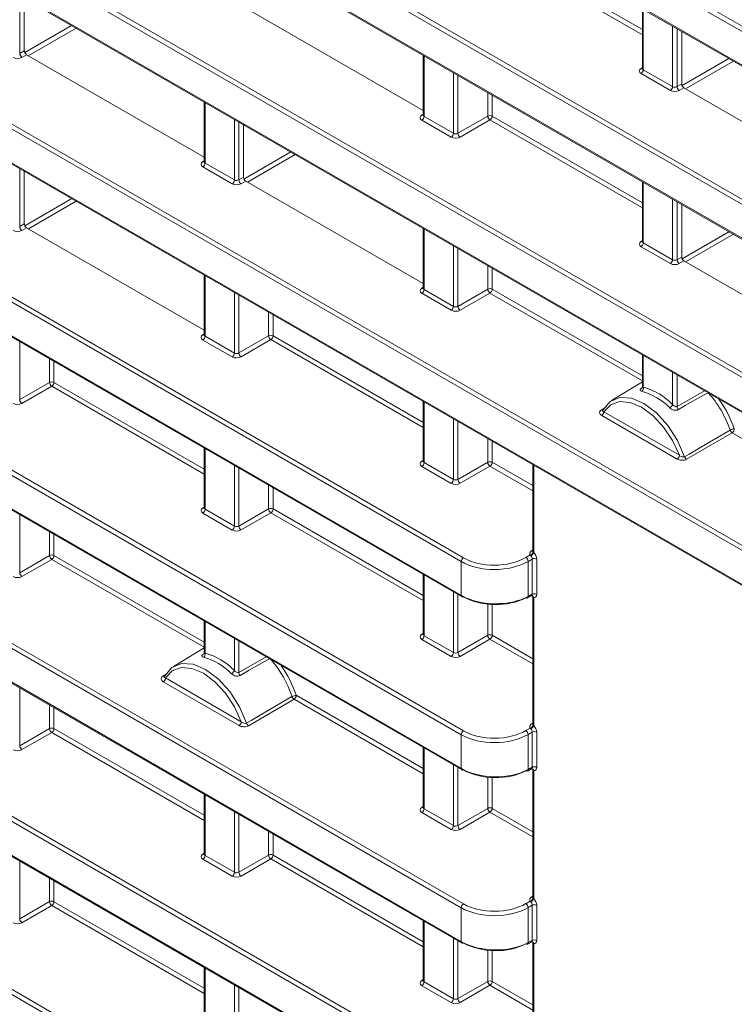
# Model space of a CAD drawing. Header units: millimetres. Extents: x 0 to 1118, y 0 to 864.
# Tile 112 of 139: x 781 to 792, y 324 to 340. Entities that reach past the tile are written whole.
import ezdxf

# ---------------------------------------------------------------- set-up
doc = ezdxf.new("R2010")
doc.units = ezdxf.units.MM

msp = doc.modelspace()

# ---------------------------------------------------------------- linework, layer by layer
at = {"color": 9, "linetype": 'Continuous', "lineweight": 0}
for p, q in [((756.096, 360.31), (854.826, 303.314)), ((854.792, 303.254), (756.061, 360.249)), ((756.061, 359.717), (854.792, 302.721)), ((854.792, 300.53), (756.061, 357.525)), ((756.096, 357.586), (854.826, 300.59)), ((756.061, 356.993), (854.792, 299.997)), ((854.792, 297.805), (756.061, 354.801)), ((756.096, 354.862), (854.826, 297.866)), ((756.061, 354.269), (854.792, 297.273)), ((837.908, 304.828), (756.061, 352.077)), ((756.096, 352.138), (837.942, 304.889)), ((756.061, 351.545), (837.908, 304.296)), ((787.793, 331.035), (756.061, 349.353)), ((756.096, 349.414), (787.828, 331.096)), ((756.061, 348.821), (787.793, 330.502)), ((756.096, 346.69), (787.828, 328.371)), ((787.793, 328.311), (756.061, 346.629)), ((756.061, 346.097), (787.793, 327.778)), ((787.793, 325.586), (756.061, 343.905)), ((756.096, 343.966), (787.828, 325.647)), ((756.061, 343.373), (787.793, 325.054)), ((788.279, 340.772), (790.642, 339.408)), ((790.642, 339.327), (788.244, 340.711)), ((780.846, 339.944), (780.846, 339.033)), ((790.656, 339.729), (790.656, 338.777)), ((780.925, 339.047), (781.663, 339.473)), ((781.733, 339.432), (780.981, 338.998)), ((791.117, 338.511), (791.117, 339.463)), ((791.187, 339.423), (791.187, 338.512)), ((780.846, 339.033), (780.918, 339.075)), ((760.143, 338.905), (787.828, 322.923)), ((780.954, 339.014), (780.881, 338.972)), ((787.209, 338.995), (787.209, 338.042)), ((791.266, 338.527), (792.002, 338.952)), ((792.073, 338.911), (791.321, 338.477)), ((787.793, 322.862), (760.108, 338.845)), ((790.62, 338.798), (790.642, 338.811)), ((790.656, 338.777), (791.117, 338.511)), ((787.67, 337.776), (787.67, 338.729)), ((787.74, 338.689), (787.74, 337.777)), ((791.082, 338.45), (790.621, 338.716)), ((791.187, 338.512), (791.26, 338.553)), ((791.295, 338.492), (791.222, 338.45)), ((760.108, 338.312), (787.793, 322.33)), ((788.209, 338.048), (788.209, 338.418)), ((788.279, 338.377), (788.279, 338.048)), ((783.762, 338.261), (783.762, 337.308)), ((784.223, 337.042), (784.223, 337.995)), ((787.173, 338.064), (787.194, 338.077)), ((787.635, 337.716), (787.174, 337.982)), ((787.209, 338.042), (787.67, 337.776)), ((787.74, 337.777), (788.209, 338.048)), ((788.244, 337.987), (787.775, 337.716)), ((790.642, 336.603), (788.244, 337.987)), ((788.279, 338.048), (790.642, 336.684)), ((784.293, 337.955), (784.293, 337.043)), ((784.372, 337.057), (785.11, 337.483)), ((785.18, 337.442), (784.429, 337.008)), ((780.846, 337.22), (780.846, 336.309)), ((783.726, 337.33), (783.747, 337.343)), ((784.188, 336.981), (783.727, 337.248)), ((783.762, 337.308), (784.223, 337.042)), ((784.293, 337.043), (784.365, 337.085)), ((784.401, 337.024), (784.328, 336.982)), ((790.656, 337.005), (790.656, 336.052)), ((780.926, 336.322), (781.664, 336.748)), ((791.117, 335.786), (791.117, 336.739)), ((781.734, 336.707), (780.982, 336.273)), ((791.187, 336.699), (791.187, 335.787)), ((780.846, 336.309), (780.918, 336.351)), ((780.954, 336.29), (780.881, 336.248)), ((787.209, 336.271), (787.209, 335.318)), ((791.266, 335.802), (792.003, 336.228)), ((792.074, 336.187), (791.322, 335.753)), ((787.793, 320.138), (760.387, 335.96)), ((760.421, 336.021), (787.828, 320.199)), ((787.67, 335.052), (787.67, 336.005)), ((787.74, 335.965), (787.74, 335.053)), ((790.62, 336.074), (790.642, 336.087)), ((791.082, 335.726), (790.621, 335.992)), ((790.656, 336.052), (791.117, 335.786)), ((791.187, 335.787), (791.26, 335.829)), ((788.209, 335.324), (788.209, 335.694)), ((788.279, 335.653), (788.279, 335.324)), ((791.295, 335.768), (791.222, 335.726)), ((783.762, 335.537), (783.762, 334.584)), ((787.173, 335.34), (787.194, 335.353)), ((784.223, 334.318), (784.223, 335.271)), ((784.293, 335.23), (784.293, 334.319)), ((787.635, 334.992), (787.174, 335.258)), ((787.209, 335.318), (787.67, 335.052)), ((787.74, 335.053), (788.209, 335.324)), ((788.244, 335.263), (787.775, 334.992)), ((790.642, 333.879), (788.244, 335.263)), ((788.279, 335.324), (790.642, 333.96)), ((784.762, 334.59), (784.762, 334.96)), ((784.832, 334.919), (784.832, 334.59)), ((783.726, 334.606), (783.747, 334.619)), ((783.762, 334.584), (784.223, 334.318)), ((784.293, 334.319), (784.762, 334.59)), ((784.832, 334.59), (787.194, 333.226)), ((780.846, 334.496), (780.846, 333.585)), ((784.188, 334.257), (783.727, 334.523)), ((784.797, 334.529), (784.328, 334.258)), ((787.194, 333.145), (784.797, 334.529)), ((790.656, 334.281), (790.656, 333.781)), ((781.315, 333.856), (781.315, 334.226)), ((781.385, 334.185), (781.385, 333.856)), ((791.117, 333.508), (791.117, 334.015)), ((791.187, 333.975), (791.187, 333.477)), ((780.846, 333.585), (781.315, 333.856)), ((781.35, 333.795), (780.881, 333.524)), ((783.747, 332.411), (781.35, 333.795)), ((781.385, 333.856), (783.747, 332.492)), ((790.634, 333.768), (790.64, 333.771)), ((791.187, 333.477), (791.621, 333.724)), ((787.209, 333.547), (787.209, 332.594)), ((789.993, 333.421), (790.066, 333.466)), ((791.189, 332.649), (790.002, 333.334)), ((790.037, 333.395), (791.223, 332.71)), ((787.67, 332.328), (787.67, 333.281)), ((787.74, 333.24), (787.74, 332.329)), ((792.053, 333.064), (791.337, 332.646)), ((794.089, 331.889), (792.053, 333.064)), ((788.209, 332.6), (788.209, 332.97)), ((788.279, 332.929), (788.279, 332.6)), ((783.762, 332.813), (783.762, 331.86)), ((787.173, 332.616), (787.194, 332.629)), ((787.209, 332.594), (787.67, 332.328)), ((787.74, 332.329), (788.209, 332.6)), ((788.279, 332.6), (788.918, 332.231)), ((788.933, 332.552), (788.933, 331.179)), ((784.223, 331.594), (784.223, 332.547)), ((784.293, 332.506), (784.293, 331.595)), ((787.635, 332.267), (787.174, 332.533)), ((788.244, 332.539), (787.775, 332.268)), ((788.918, 332.15), (788.244, 332.539)), ((784.762, 331.866), (784.762, 332.236)), ((784.832, 332.195), (784.832, 331.866)), ((783.726, 331.882), (783.747, 331.895)), ((784.188, 331.533), (783.727, 331.799)), ((783.762, 331.86), (784.223, 331.594)), ((784.293, 331.595), (784.762, 331.866)), ((784.797, 331.805), (784.328, 331.534)), ((787.194, 330.421), (784.797, 331.805)), ((784.832, 331.866), (787.194, 330.502)), ((780.846, 331.772), (780.846, 330.861)), ((781.315, 331.132), (781.315, 331.502)), ((781.385, 331.461), (781.385, 331.132)), ((788.897, 331.205), (788.918, 331.219)), ((780.846, 330.861), (781.315, 331.132)), ((781.35, 331.071), (780.881, 330.8)), ((783.747, 329.687), (781.35, 331.071)), ((781.385, 331.132), (783.747, 329.768)), ((787.793, 330.502), (787.793, 331.035)), ((788.809, 331.1), (788.878, 331.14)), ((788.909, 331.076), (788.845, 331.039)), ((788.845, 331.039), (788.845, 330.487)), ((788.909, 330.522), (788.909, 331.076)), ((788.979, 331.076), (788.979, 330.521)), ((787.209, 330.823), (787.209, 329.87)), ((787.67, 329.604), (787.67, 330.557)), ((787.74, 330.516), (787.74, 329.605)), ((788.845, 330.487), (788.909, 330.522)), ((788.933, 330.472), (788.933, 328.455)), ((788.209, 329.876), (788.209, 330.367)), ((788.279, 330.362), (788.279, 329.876)), ((783.762, 330.089), (783.762, 329.595)), ((784.223, 329.323), (784.223, 329.823)), ((784.293, 329.782), (784.293, 329.291)), ((787.173, 329.892), (787.194, 329.905)), ((787.635, 329.543), (787.174, 329.809)), ((787.209, 329.87), (787.67, 329.604)), ((787.74, 329.605), (788.209, 329.876)), ((788.244, 329.815), (787.775, 329.544)), ((788.918, 329.426), (788.244, 329.815)), ((788.279, 329.876), (788.918, 329.507)), ((783.74, 329.582), (783.745, 329.586)), ((784.293, 329.291), (784.721, 329.535)), ((783.096, 329.23), (783.166, 329.273)), ((784.298, 328.455), (783.105, 329.144)), ((783.14, 329.205), (784.332, 328.516)), ((780.846, 329.048), (780.846, 328.137)), ((785.161, 328.87), (784.445, 328.452)), ((787.194, 327.697), (785.161, 328.87)), ((785.196, 328.931), (787.194, 327.778)), ((781.315, 328.408), (781.315, 328.778)), ((781.385, 328.737), (781.385, 328.407)), ((780.846, 328.137), (781.315, 328.408)), ((781.385, 328.407), (783.747, 327.044)), ((788.809, 328.376), (788.878, 328.416)), ((788.897, 328.481), (788.918, 328.495)), ((781.35, 328.347), (780.881, 328.076)), ((783.747, 326.963), (781.35, 328.347)), ((787.793, 327.778), (787.793, 328.311)), ((788.909, 328.352), (788.845, 328.315)), ((788.845, 328.315), (788.845, 327.763)), ((788.909, 327.798), (788.909, 328.352)), ((788.979, 328.352), (788.979, 327.797)), ((787.209, 328.099), (787.209, 327.146)), ((787.67, 326.88), (787.67, 327.833)), ((787.74, 327.792), (787.74, 326.881)), ((788.845, 327.763), (788.909, 327.798)), ((788.933, 327.747), (788.933, 325.731)), ((788.209, 327.152), (788.209, 327.643)), ((788.279, 327.638), (788.279, 327.152)), ((783.762, 327.365), (783.762, 326.412)), ((787.173, 327.168), (787.194, 327.181)), ((787.209, 327.146), (787.67, 326.88)), ((787.74, 326.881), (788.209, 327.152)), ((788.279, 327.152), (788.918, 326.783)), ((784.223, 326.146), (784.223, 327.099)), ((784.293, 327.058), (784.293, 326.147)), ((787.635, 326.819), (787.174, 327.085)), ((788.244, 327.091), (787.775, 326.82)), ((788.918, 326.702), (788.244, 327.091)), ((784.762, 326.418), (784.762, 326.788)), ((784.832, 326.747), (784.832, 326.417)), ((783.726, 326.434), (783.747, 326.447)), ((783.762, 326.412), (784.223, 326.146)), ((784.293, 326.147), (784.762, 326.418)), ((784.797, 326.357), (784.328, 326.086)), ((787.194, 324.973), (784.797, 326.357)), ((784.832, 326.417), (787.194, 325.054)), ((780.846, 326.324), (780.846, 325.413)), ((784.188, 326.085), (783.727, 326.351)), ((781.315, 325.684), (781.315, 326.053)), ((781.385, 326.013), (781.385, 325.683)), ((788.897, 325.757), (788.918, 325.771)), ((780.846, 325.413), (781.315, 325.684)), ((781.35, 325.623), (780.881, 325.352)), ((783.747, 324.239), (781.35, 325.623)), ((781.385, 325.683), (783.747, 324.32)), ((787.793, 325.054), (787.793, 325.586)), ((788.809, 325.652), (788.878, 325.692)), ((788.909, 325.628), (788.845, 325.591)), ((788.845, 325.591), (788.845, 325.039)), ((788.909, 325.074), (788.909, 325.628)), ((788.979, 325.628), (788.979, 325.073)), ((787.209, 325.375), (787.209, 324.422)), ((787.67, 324.156), (787.67, 325.109)), ((787.74, 325.068), (787.74, 324.157)), ((788.845, 325.039), (788.909, 325.074)), ((788.933, 325.023), (788.933, 323.007)), ((788.209, 324.428), (788.209, 324.919)), ((788.279, 324.914), (788.279, 324.427)), ((783.762, 324.641), (783.762, 323.688)), ((784.223, 323.422), (784.223, 324.375)), ((787.173, 324.444), (787.194, 324.457)), ((787.635, 324.095), (787.174, 324.361)), ((787.209, 324.422), (787.67, 324.156)), ((787.74, 324.157), (788.209, 324.428)), ((788.244, 324.367), (787.775, 324.096)), ((788.918, 323.978), (788.244, 324.367)), ((788.279, 324.427), (788.918, 324.059)), ((784.293, 324.334), (784.293, 323.423))]:
    msp.add_line(p, q, dxfattribs=at)
at = {"color": 7, "linetype": 'Continuous', "lineweight": 15}
for p, q in [((756.072, 359.694), (854.802, 302.699)), ((756.072, 356.97), (854.802, 299.974)), ((756.072, 354.246), (854.802, 297.25)), ((756.072, 351.522), (837.918, 304.273)), ((756.072, 348.798), (787.804, 330.48)), ((756.072, 346.074), (787.804, 327.756)), ((756.072, 343.35), (787.804, 325.031)), ((780.918, 339.075), (780.918, 339.903)), ((784.401, 339.748), (787.194, 338.135)), ((790.642, 339.738), (790.642, 338.797)), ((791.26, 338.553), (791.26, 339.381)), ((780.954, 339.014), (783.747, 337.401)), ((787.194, 339.004), (787.194, 338.063)), ((790.641, 338.798), (790.64, 338.791)), ((791.295, 338.492), (794.089, 336.879)), ((760.119, 338.289), (787.804, 322.307)), ((783.747, 338.269), (783.747, 337.329)), ((787.194, 338.064), (787.193, 338.057)), ((784.365, 337.085), (784.365, 337.913)), ((783.747, 337.329), (783.746, 337.323)), ((780.918, 336.351), (780.918, 337.179)), ((784.401, 337.024), (787.194, 335.411)), ((790.642, 337.014), (790.642, 336.073)), ((791.26, 335.829), (791.26, 336.657)), ((780.954, 336.29), (783.747, 334.677)), ((787.194, 336.279), (787.194, 335.339)), ((790.641, 336.074), (790.64, 336.067)), ((791.295, 335.768), (794.089, 334.155)), ((783.747, 335.545), (783.747, 334.605)), ((787.194, 335.339), (787.193, 335.333)), ((783.747, 334.605), (783.746, 334.599)), ((790.642, 334.289), (790.642, 333.782)), ((790.642, 333.863), (790.158, 333.57)), ((787.194, 333.555), (787.194, 332.615)), ((790.015, 333.417), (790.015, 333.416)), ((783.747, 332.821), (783.747, 331.881)), ((787.194, 332.615), (787.193, 332.609)), ((788.918, 332.56), (788.918, 331.205)), ((783.747, 331.881), (783.746, 331.875)), ((787.194, 330.831), (787.194, 329.891)), ((788.834, 330.464), (788.898, 330.499)), ((788.898, 330.498), (788.904, 330.5)), ((788.916, 330.494), (788.916, 330.494)), ((788.918, 330.486), (788.918, 328.481)), ((783.747, 330.097), (783.747, 329.596)), ((787.194, 329.891), (787.193, 329.885)), ((783.747, 329.678), (783.264, 329.385)), ((783.118, 329.227), (783.118, 329.225)), ((787.194, 328.107), (787.194, 327.167)), ((788.834, 327.74), (788.898, 327.775)), ((788.898, 327.774), (788.904, 327.776)), ((788.916, 327.77), (788.916, 327.77)), ((788.918, 327.762), (788.918, 325.757)), ((783.747, 327.373), (783.747, 326.433)), ((787.194, 327.167), (787.193, 327.161)), ((783.747, 326.433), (783.746, 326.427)), ((787.194, 325.383), (787.194, 324.443)), ((788.834, 325.016), (788.898, 325.051)), ((788.898, 325.05), (788.904, 325.052)), ((788.916, 325.046), (788.916, 325.046)), ((788.918, 325.038), (788.918, 323.033)), ((783.747, 324.649), (783.747, 323.709)), ((787.194, 324.443), (787.193, 324.437))]:
    msp.add_line(p, q, dxfattribs=at)
at = {"color": 9, "linetype": 'Continuous', "lineweight": 0, "flags": 128}
for points in [[(791.674, 333.694), (791.605, 333.654), (791.317, 333.49), (791.208, 333.428)], [(791.223, 332.71), (791.117, 332.941), (790.976, 333.153), (790.81, 333.332), (790.63, 333.464), (790.451, 333.539), (790.284, 333.553), (790.143, 333.503), (790.037, 333.395)], [(791.305, 332.687), (791.376, 332.729), (791.662, 332.896), (792.021, 333.106)], [(784.773, 329.505), (784.746, 329.489), (784.458, 329.325), (784.314, 329.242)], [(784.332, 328.516), (784.227, 328.749), (784.085, 328.964), (783.917, 329.145), (783.736, 329.278), (783.555, 329.354), (783.387, 329.367), (783.245, 329.316), (783.14, 329.205)], [(784.413, 328.494), (784.485, 328.536), (784.771, 328.703), (785.129, 328.912)]]:
    msp.add_lwpolyline(points, dxfattribs=at)
at = {"color": 7, "linetype": 'Continuous', "lineweight": 15, "flags": 128}
for points in [[(790.025, 333.426), (790.135, 333.555), (790.286, 333.616), (790.468, 333.606), (790.665, 333.524), (790.862, 333.378), (791.044, 333.179), (791.195, 332.943), (791.305, 332.687)], [(783.128, 329.236), (783.237, 329.367), (783.389, 329.43), (783.572, 329.421), (783.771, 329.339), (783.969, 329.192), (784.152, 328.99), (784.304, 328.751), (784.413, 328.494)]]:
    msp.add_lwpolyline(points, dxfattribs=at)
at = {"color": 9, "linetype": 'Continuous', "lineweight": 0}
for centre, radius, start, end in [((780.925, 339.038), 0.0793, 183.5222, 236.4778), ((790.636, 338.821), 0.0279, 236.5133, 281.7062), ((790.579, 338.78), 0.077, 303.2297, 357.3477), ((791.04, 338.514), 0.077, 303.2297, 357.3477), ((791.266, 338.516), 0.0793, 183.5222, 236.4778), ((787.188, 338.087), 0.0279, 236.5278, 281.5634), ((787.132, 338.046), 0.077, 303.2297, 357.3477), ((788.244, 337.979), 0.077, 62.6565, 116.7662), ((788.288, 338.053), 0.0793, 183.5222, 236.4778), ((788.202, 338.051), 0.077, 303.2297, 357.3477), ((787.593, 337.78), 0.077, 303.2297, 357.3477), ((787.819, 337.782), 0.0793, 183.5222, 236.4778), ((783.741, 337.353), 0.0279, 236.5278, 281.5634), ((783.685, 337.312), 0.077, 303.2297, 357.3477), ((784.146, 337.046), 0.077, 303.2297, 357.3477), ((784.372, 337.048), 0.0793, 183.5222, 236.4778), ((780.925, 336.314), 0.0793, 183.5222, 236.4778), ((790.636, 336.097), 0.0279, 236.5278, 281.5634), ((790.579, 336.056), 0.077, 303.2297, 357.3477), ((791.04, 335.79), 0.077, 303.2297, 357.3477), ((791.266, 335.792), 0.0793, 183.5222, 236.4778), ((787.188, 335.363), 0.0279, 236.5278, 281.5634), ((787.132, 335.322), 0.077, 303.2297, 357.3477), ((788.244, 335.255), 0.077, 62.6565, 116.7662), ((788.288, 335.329), 0.0793, 183.5222, 236.4778), ((788.202, 335.327), 0.077, 303.2297, 357.3477), ((787.593, 335.056), 0.077, 303.2297, 357.3477), ((787.819, 335.058), 0.0793, 183.5222, 236.4778), ((783.741, 334.629), 0.0279, 236.5278, 281.5634), ((783.685, 334.588), 0.077, 303.2297, 357.3477), ((784.796, 334.521), 0.077, 62.6565, 116.7662), ((784.841, 334.595), 0.0793, 183.5222, 236.4778), ((784.755, 334.593), 0.077, 303.2297, 357.3477), ((784.146, 334.322), 0.077, 303.2297, 357.3477), ((784.372, 334.324), 0.0793, 183.5222, 236.4778), ((781.349, 333.787), 0.077, 62.6565, 116.7662), ((781.394, 333.861), 0.0793, 183.5222, 236.4778), ((781.308, 333.859), 0.077, 303.2297, 357.3477), ((790.596, 333.766), 0.0622, 305.6383, 13.5111), ((780.925, 333.59), 0.0793, 183.5222, 236.4778), ((791.011, 333.555), 0.116, 301.0327, 336.0758), ((790.009, 333.444), 0.0278, 236.3044, 281.776), ((789.96, 333.399), 0.077, 303.2297, 357.3477), ((791.267, 333.482), 0.0799, 183.3691, 222.339), ((792.096, 332.973), 0.153, 93.2455, 119.4768), ((792.097, 333.131), 0.0796, 198.4458, 236.6848), ((792.011, 333.129), 0.077, 303.2297, 357.3477), ((791.147, 332.714), 0.077, 303.2297, 357.3477), ((787.188, 332.639), 0.0279, 236.5278, 281.5634), ((787.132, 332.598), 0.077, 303.2297, 357.3477), ((788.244, 332.531), 0.077, 62.6565, 116.7662), ((788.288, 332.605), 0.0793, 183.5222, 236.4778), ((788.202, 332.603), 0.077, 303.2297, 357.3477), ((791.381, 332.712), 0.0797, 198.1132, 236.662), ((787.593, 332.332), 0.077, 303.2297, 357.3477), ((787.819, 332.334), 0.0793, 183.5222, 236.4778), ((783.741, 331.905), 0.0279, 236.5133, 281.7062), ((783.685, 331.864), 0.077, 303.2297, 357.3477), ((784.796, 331.797), 0.077, 62.6565, 116.7662), ((784.841, 331.871), 0.0793, 183.5222, 236.4778), ((784.755, 331.869), 0.077, 303.2297, 357.3477), ((784.146, 331.598), 0.077, 303.2297, 357.3477), ((784.372, 331.6), 0.0793, 183.5222, 236.4778), ((788.863, 331.198), 0.0601, 284.5121, 354.6073), ((788.823, 331.232), 0.122, 300.9991, 334.046), ((788.912, 331.229), 0.0279, 236.513, 281.7089), ((781.349, 331.063), 0.077, 62.6565, 116.7662), ((781.394, 331.137), 0.0793, 183.5222, 236.4778), ((781.308, 331.135), 0.077, 303.2297, 357.3477), ((787.87, 331.031), 0.077, 123.2297, 177.3477), ((788.766, 331.034), 0.0793, 3.5222, 56.4778), ((788.943, 331.007), 0.077, 62.6565, 116.7662), ((780.925, 330.866), 0.0793, 183.5222, 236.4778), ((787.818, 330.5), 0.0247, 173.763, 234.9248), ((788.82, 330.485), 0.0251, 303.6566, 5.5302), ((788.897, 330.465), 0.0364, 10.2653, 77.9422), ((788.943, 330.453), 0.077, 62.6565, 116.7662), ((788.892, 330.475), 0.0304, 358.9942, 37.9661), ((787.188, 329.915), 0.0279, 236.5278, 281.5634), ((787.132, 329.874), 0.077, 303.2297, 357.3477), ((788.244, 329.807), 0.077, 62.6565, 116.7662), ((788.288, 329.881), 0.0793, 183.5222, 236.4778), ((788.202, 329.879), 0.077, 303.2297, 357.3477), ((783.701, 329.581), 0.0622, 305.6383, 13.5111), ((787.593, 329.608), 0.077, 303.2297, 357.3477), ((787.819, 329.61), 0.0793, 183.5222, 236.4778), ((784.117, 329.37), 0.116, 301.0327, 336.0758), ((783.112, 329.254), 0.0278, 236.2908, 281.6717), ((783.063, 329.208), 0.077, 303.2297, 357.3477), ((784.373, 329.296), 0.0799, 183.3691, 222.339), ((785.203, 328.782), 0.149, 92.5865, 119.4483), ((785.205, 328.937), 0.0797, 198.1688, 236.6657), ((785.119, 328.935), 0.077, 303.2297, 357.3477), ((781.349, 328.339), 0.077, 62.6565, 116.7662), ((781.394, 328.413), 0.0793, 183.5222, 236.4778), ((781.308, 328.411), 0.077, 303.2297, 357.3477), ((784.255, 328.52), 0.077, 303.2297, 357.3477), ((784.489, 328.518), 0.0798, 197.8329, 236.6433), ((787.87, 328.307), 0.077, 123.2297, 177.3477), ((788.766, 328.31), 0.0793, 3.5222, 56.4778), ((788.863, 328.474), 0.0601, 284.5121, 354.6073), ((788.823, 328.508), 0.122, 300.9991, 334.046), ((788.912, 328.505), 0.0279, 236.513, 281.7089), ((788.943, 328.283), 0.077, 62.6565, 116.7662), ((780.925, 328.142), 0.0793, 183.5222, 236.4778), ((787.818, 327.776), 0.0247, 173.763, 234.9248), ((788.82, 327.761), 0.0251, 303.6566, 5.5302), ((788.897, 327.741), 0.0364, 10.2653, 77.9422), ((788.943, 327.729), 0.077, 62.6565, 116.7662), ((788.892, 327.751), 0.0304, 358.9942, 37.9661), ((787.188, 327.191), 0.0279, 236.5278, 281.5634), ((787.132, 327.15), 0.077, 303.2297, 357.3477), ((788.244, 327.083), 0.077, 62.6565, 116.7662), ((788.288, 327.157), 0.0793, 183.5222, 236.4778), ((788.202, 327.155), 0.077, 303.2297, 357.3477), ((787.593, 326.884), 0.077, 303.2297, 357.3477), ((787.819, 326.886), 0.0793, 183.5222, 236.4778), ((783.741, 326.457), 0.0279, 236.5133, 281.7062), ((783.685, 326.416), 0.077, 303.2297, 357.3477), ((784.796, 326.349), 0.077, 62.6565, 116.7662), ((784.841, 326.423), 0.0793, 183.5222, 236.4778), ((784.755, 326.421), 0.077, 303.2297, 357.3477), ((784.146, 326.15), 0.077, 303.2297, 357.3477), ((784.372, 326.152), 0.0793, 183.5222, 236.4778), ((788.863, 325.75), 0.0601, 284.5121, 354.6073), ((788.912, 325.781), 0.0279, 236.513, 281.7089), ((781.349, 325.615), 0.077, 62.6565, 116.7662), ((781.394, 325.689), 0.0793, 183.5222, 236.4778), ((781.308, 325.687), 0.077, 303.2297, 357.3477), ((787.87, 325.583), 0.077, 123.2297, 177.3477), ((788.766, 325.586), 0.0793, 3.5222, 56.4778), ((788.823, 325.784), 0.122, 300.9991, 334.046), ((788.943, 325.559), 0.077, 62.6565, 116.7662), ((780.925, 325.418), 0.0793, 183.5222, 236.4778), ((787.818, 325.052), 0.0247, 173.763, 234.9248), ((788.82, 325.037), 0.0251, 303.6566, 5.5302), ((788.897, 325.017), 0.0364, 10.2653, 77.9422), ((788.943, 325.005), 0.077, 62.6565, 116.7662), ((788.892, 325.027), 0.0304, 358.9942, 37.9661), ((787.188, 324.467), 0.0279, 236.5278, 281.5634), ((787.132, 324.426), 0.077, 303.2297, 357.3477), ((788.244, 324.359), 0.077, 62.6565, 116.7662), ((788.288, 324.433), 0.0793, 183.5222, 236.4778), ((788.202, 324.431), 0.077, 303.2297, 357.3477), ((787.593, 324.16), 0.077, 303.2297, 357.3477), ((787.819, 324.162), 0.0793, 183.5222, 236.4778)]:
    msp.add_arc(centre, radius, start, end, dxfattribs=at)
at = {"color": 7, "linetype": 'Continuous', "lineweight": 15}
for centre, radius, start, end in [((790.384, 332.795), 0.953, 43.8724, 74.9045), ((790.396, 332.814), 1.001, 43.8724, 74.9045), ((790.39, 332.548), 1.724, 18.8644, 41.7203), ((790.372, 332.538), 1.813, 18.8808, 35.609), ((787.814, 330.502), 0.0248, 245.3602, 304.6041), ((788.824, 330.487), 0.0247, 233.6019, 292.9652), ((783.489, 328.61), 0.953, 43.8724, 74.9045), ((783.501, 328.629), 1.001, 43.8724, 74.9045), ((783.494, 328.362), 1.726, 18.5851, 40.7772), ((783.48, 328.354), 1.811, 18.5858, 35.173), ((787.814, 327.778), 0.0248, 245.3602, 304.6041), ((788.824, 327.763), 0.0247, 233.6019, 292.9652), ((787.814, 325.054), 0.0248, 245.3602, 304.6041), ((788.824, 325.039), 0.0247, 233.6019, 292.9652)]:
    msp.add_arc(centre, radius, start, end, dxfattribs=at)
for centre, major_axis, ratio, start_param, end_param in [((780.954, 339.055), (-0.025, 0.0433), 0.577557, 0.785632, 2.356124), ((791.295, 338.533), (-0.025, 0.0433), 0.577557, 0.785632, 2.356124), ((784.401, 337.065), (-0.025, 0.0433), 0.577557, 0.785632, 2.356124), ((780.954, 336.331), (-0.025, 0.0433), 0.577557, 0.785632, 2.356124), ((791.295, 335.809), (-0.025, 0.0433), 0.577557, 0.785632, 2.356124), ((788.324, 330.799), (0.75, -0.01), 0.567807, 3.934873, 5.488216), ((788.323, 330.757), (0.7, -0.01), 0.567125, 3.935417, 5.48876), ((788.324, 328.075), (0.75, -0.01), 0.567807, 3.934873, 5.488216), ((788.323, 328.033), (0.7, -0.01), 0.567125, 3.935417, 5.48876), ((788.324, 325.35), (0.75, -0.01), 0.567807, 3.934873, 5.488216), ((788.323, 325.309), (0.7, -0.01), 0.567125, 3.935417, 5.48876)]:
    msp.add_ellipse(centre, major_axis=major_axis, ratio=ratio, start_param=start_param, end_param=end_param, dxfattribs=at)
at = {"color": 9, "linetype": 'Continuous', "lineweight": 0}
for centre, major_axis, ratio, start_param, end_param in [((780.812, 339.014), (0.1, 0.0015), 0.587275, 3.917956, 5.471299), ((790.692, 338.758), (0.1, 0.0015), 0.587275, 2.364613, 3.917956), ((790.692, 338.798), (0.05, 0.0016), 0.597067, 3.122887, 3.908285), ((791.153, 338.492), (0.1, 0.0015), 0.587275, 3.917956, 5.471299), ((791.152, 338.532), (0.05, 0.0016), 0.597067, 3.908285, 5.461628), ((787.245, 338.024), (0.1, 0.0015), 0.587275, 2.364613, 3.917956), ((787.244, 338.064), (0.05, 0.0016), 0.597067, 3.122887, 3.908285), ((787.706, 337.758), (0.1, 0.0015), 0.587275, 3.917956, 5.471299), ((787.705, 337.798), (0.05, 0.0016), 0.597067, 3.908285, 5.461628), ((783.798, 337.29), (0.1, 0.0015), 0.587275, 2.364613, 3.917956), ((783.797, 337.33), (0.05, 0.0016), 0.597067, 3.122887, 3.908285), ((784.259, 337.024), (0.1, 0.0015), 0.587275, 3.917956, 5.471299), ((784.258, 337.064), (0.05, 0.0016), 0.597067, 3.908285, 5.461628), ((780.812, 336.29), (0.1, 0.0015), 0.587275, 3.917956, 5.471299), ((790.692, 336.034), (0.1, 0.0015), 0.587275, 2.364613, 3.917956), ((790.692, 336.074), (0.05, 0.0016), 0.597067, 3.122887, 3.908285), ((791.153, 335.768), (0.1, 0.0015), 0.587275, 3.917956, 5.471299), ((791.152, 335.808), (0.05, 0.0016), 0.597067, 3.908285, 5.461628), ((787.245, 335.3), (0.1, 0.0015), 0.587275, 2.364613, 3.917956), ((787.244, 335.34), (0.05, 0.0016), 0.597067, 3.122887, 3.908285), ((787.705, 335.074), (0.05, 0.0016), 0.597067, 3.908285, 5.461628), ((787.706, 335.034), (0.1, 0.0015), 0.587275, 3.917956, 5.471299), ((783.798, 334.566), (0.1, 0.0015), 0.587275, 2.364613, 3.917956), ((783.797, 334.606), (0.05, 0.0016), 0.597067, 3.122887, 3.908285), ((784.259, 334.3), (0.1, 0.0015), 0.587275, 3.917956, 5.471299), ((784.258, 334.34), (0.05, 0.0016), 0.597067, 3.908285, 5.461628), ((780.812, 333.566), (0.1, 0.0015), 0.587275, 3.917956, 5.471299), ((787.245, 332.576), (0.1, 0.0015), 0.587275, 2.364613, 3.917956), ((787.244, 332.616), (0.05, 0.0016), 0.597067, 3.122887, 3.908285), ((787.706, 332.31), (0.1, 0.0015), 0.587275, 3.917956, 5.471299), ((787.705, 332.35), (0.05, 0.0016), 0.597067, 3.908285, 5.461628), ((783.798, 331.842), (0.1, 0.0015), 0.587275, 2.364613, 3.917956), ((783.797, 331.882), (0.05, 0.0016), 0.597067, 3.122887, 3.908285), ((784.259, 331.576), (0.1, 0.0015), 0.587275, 3.917956, 5.471299), ((784.258, 331.616), (0.05, 0.0016), 0.597067, 3.908285, 5.461628), ((788.969, 331.165), (0.1, 0.0015), 0.587275, 2.364613, 3.564611), ((788.968, 331.206), (0.05, 0.0016), 0.597067, 3.122887, 3.55494), ((788.908, 331.117), (-0.05, 0.0866), 0.577557, 3.927224, 5.143258), ((788.324, 331.351), (0.75, 0.011), 0.586615, 3.918577, 5.471921), ((788.323, 331.391), (0.7, 0.011), 0.587275, 3.917956, 5.471299), ((788.873, 331.096), (-0.025, 0.0433), 0.598058, 3.927226, 5.14326), ((780.812, 330.842), (0.1, 0.0015), 0.587275, 3.917956, 5.471299), ((788.873, 330.542), (-0.0263, 0.0426), 0.576506, 3.106757, 3.909534), ((788.968, 330.485), (0.05, -0.0015), 0.556803, 3.150445, 3.589915), ((788.908, 330.562), (-0.05, 0.0866), 0.577206, 2.710886, 3.92692), ((787.245, 329.852), (0.1, 0.0015), 0.587275, 2.364613, 3.917956), ((787.244, 329.892), (0.05, 0.0016), 0.597067, 3.122887, 3.908285), ((787.706, 329.586), (0.1, 0.0015), 0.587275, 3.917956, 5.471299), ((787.705, 329.626), (0.05, 0.0016), 0.597067, 3.908285, 5.461628), ((788.323, 328.667), (0.7, 0.011), 0.587275, 3.917956, 5.471299), ((788.969, 328.441), (0.1, 0.0015), 0.587275, 2.364613, 3.564611), ((788.873, 328.372), (-0.025, 0.0433), 0.598058, 3.927226, 5.14326), ((788.968, 328.482), (0.05, 0.0016), 0.597067, 3.122887, 3.55494), ((788.908, 328.392), (-0.05, 0.0866), 0.577557, 3.927224, 5.143258), ((788.324, 328.627), (0.75, 0.011), 0.586615, 3.918577, 5.471921), ((780.812, 328.117), (0.1, 0.0015), 0.587275, 3.917956, 5.471299), ((788.873, 327.818), (-0.0263, 0.0426), 0.576506, 3.106757, 3.909534), ((788.968, 327.761), (0.05, -0.0015), 0.556803, 3.150445, 3.589915), ((788.908, 327.838), (-0.05, 0.0866), 0.577206, 2.710886, 3.92692), ((787.245, 327.128), (0.1, 0.0015), 0.587275, 2.364613, 3.917956), ((787.244, 327.168), (0.05, 0.0016), 0.597067, 3.122887, 3.908285), ((787.706, 326.862), (0.1, 0.0015), 0.587275, 3.917956, 5.471299), ((787.705, 326.902), (0.05, 0.0016), 0.597067, 3.908285, 5.461628), ((783.798, 326.393), (0.1, 0.0015), 0.587275, 2.364613, 3.917956), ((783.797, 326.434), (0.05, 0.0016), 0.597067, 3.122887, 3.908285), ((784.259, 326.127), (0.1, 0.0015), 0.587275, 3.917956, 5.471299), ((784.258, 326.168), (0.05, 0.0016), 0.597067, 3.908285, 5.461628), ((788.969, 325.717), (0.1, 0.0015), 0.587275, 2.364613, 3.564611), ((788.968, 325.758), (0.05, 0.0016), 0.597067, 3.122887, 3.55494), ((788.324, 325.903), (0.75, 0.011), 0.586615, 3.918577, 5.471921), ((788.323, 325.943), (0.7, 0.011), 0.587275, 3.917956, 5.471299), ((788.873, 325.648), (-0.025, 0.0433), 0.598058, 3.927226, 5.14326), ((788.908, 325.668), (-0.05, 0.0866), 0.577557, 3.927224, 5.143258), ((780.812, 325.393), (0.1, 0.0015), 0.587275, 3.917956, 5.471299), ((788.873, 325.094), (-0.0263, 0.0426), 0.576506, 3.106757, 3.909534), ((788.968, 325.037), (0.05, -0.0015), 0.556803, 3.150445, 3.589915), ((788.908, 325.114), (-0.05, 0.0866), 0.577206, 2.710886, 3.92692), ((787.245, 324.404), (0.1, 0.0015), 0.587275, 2.364613, 3.917956), ((787.244, 324.444), (0.05, 0.0016), 0.597067, 3.122887, 3.908285), ((787.706, 324.137), (0.1, 0.0015), 0.587275, 3.917956, 5.471299), ((787.705, 324.178), (0.05, 0.0016), 0.597067, 3.908285, 5.461628)]:
    msp.add_ellipse(centre, major_axis=major_axis, ratio=ratio, start_param=start_param, end_param=end_param, dxfattribs=at)
for points, knots in [([(790.634, 333.768), (790.616, 333.756), (790.605, 333.745), (790.605, 333.727), (790.614, 333.72), (790.632, 333.716)], [0, 0, 0, 0, 0.5, 0.5, 1, 1, 1, 1]), ([(790.642, 333.782), (790.642, 333.781), (790.641, 333.78), (790.645, 333.78), (790.653, 333.78), (790.656, 333.781)], [0, 0, 0, 0, 0.09155, 0.543722, 1, 1, 1, 1]), ([(791.187, 333.477), (791.176, 333.471), (791.162, 333.473), (791.137, 333.486), (791.126, 333.496), (791.117, 333.508)], [0, 0, 0, 0, 0.5, 0.5, 1, 1, 1, 1]), ([(789.993, 333.421), (789.974, 333.409), (789.965, 333.393), (789.97, 333.36), (789.983, 333.346), (790.002, 333.334)], [0, 0, 0, 0, 0.5, 0.5, 1, 1, 1, 1]), ([(790.037, 333.395), (790.032, 333.396), (790.021, 333.399), (790.014, 333.406), (790.013, 333.412), (790.014, 333.416), (790.015, 333.417), (790.016, 333.417)], [0, 0, 0, 0, 0.356854, 0.692154, 0.907971, 0.974175, 1, 1, 1, 1]), ([(791.071, 333.456), (791.089, 333.439), (791.113, 333.426), (791.163, 333.415), (791.189, 333.417), (791.208, 333.428)], [0, 0, 0, 0, 0.5, 0.5, 1, 1, 1, 1]), ([(791.305, 332.687), (791.294, 332.681), (791.276, 332.681), (791.247, 332.691), (791.234, 332.7), (791.223, 332.71)], [0, 0, 0, 0, 0.5, 0.5, 1, 1, 1, 1]), ([(791.189, 332.649), (791.208, 332.638), (791.234, 332.631), (791.289, 332.628), (791.317, 332.634), (791.337, 332.646)], [0, 0, 0, 0, 0.5, 0.5, 1, 1, 1, 1]), ([(788.923, 331.192), (788.924, 331.191), (788.925, 331.189), (788.927, 331.187), (788.927, 331.186), (788.928, 331.185), (788.929, 331.184), (788.93, 331.182), (788.931, 331.181), (788.933, 331.179)], [0, 0, 0, 0, 0.00003431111, 0.00003431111, 0.00003431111, 0.00005057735, 0.00005057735, 0.00005057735, 0.00007565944, 0.00007565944, 0.00007565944, 0.00007565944]), ([(788.886, 331.128), (788.885, 331.129), (788.883, 331.13), (788.882, 331.132), (788.881, 331.134), (788.879, 331.136), (788.879, 331.138), (788.878, 331.138), (788.878, 331.139), (788.878, 331.14)], [0, 0, 0, 0, 0.00002261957, 0.00002261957, 0.00002261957, 0.00006003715, 0.00006003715, 0.00006003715, 0.00007582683, 0.00007582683, 0.00007582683, 0.00007582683]), ([(788.933, 330.472), (788.931, 330.471), (788.929, 330.471), (788.927, 330.471), (788.927, 330.472), (788.926, 330.472), (788.925, 330.472), (788.924, 330.473), (788.923, 330.474), (788.923, 330.475)], [0, 0, 0, 0, 0.00003644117, 0.00003644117, 0.00003644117, 0.00005330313, 0.00005330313, 0.00005330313, 0.00007584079, 0.00007584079, 0.00007584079, 0.00007584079]), ([(783.74, 329.582), (783.721, 329.571), (783.711, 329.56), (783.71, 329.541), (783.72, 329.534), (783.738, 329.53)], [0, 0, 0, 0, 0.5, 0.5, 1, 1, 1, 1]), ([(783.748, 329.596), (783.748, 329.596), (783.747, 329.594), (783.751, 329.594), (783.758, 329.595), (783.762, 329.595)], [0, 0, 0, 0, 0.09155, 0.543722, 1, 1, 1, 1]), ([(784.293, 329.291), (784.282, 329.285), (784.268, 329.288), (784.243, 329.301), (784.231, 329.311), (784.223, 329.323)], [0, 0, 0, 0, 0.5, 0.5, 1, 1, 1, 1]), ([(783.096, 329.23), (783.077, 329.219), (783.068, 329.202), (783.073, 329.17), (783.085, 329.155), (783.105, 329.144)], [0, 0, 0, 0, 0.5, 0.5, 1, 1, 1, 1]), ([(783.14, 329.205), (783.134, 329.206), (783.124, 329.209), (783.117, 329.216), (783.115, 329.223), (783.118, 329.226), (783.118, 329.226)], [0, 0, 0, 0, 0.356924, 0.692823, 0.976386, 1, 1, 1, 1]), ([(784.177, 329.27), (784.194, 329.253), (784.219, 329.24), (784.269, 329.229), (784.295, 329.232), (784.314, 329.242)], [0, 0, 0, 0, 0.5, 0.5, 1, 1, 1, 1]), ([(784.298, 328.455), (784.317, 328.444), (784.343, 328.437), (784.397, 328.435), (784.425, 328.44), (784.445, 328.452)], [0, 0, 0, 0, 0.5, 0.5, 1, 1, 1, 1]), ([(784.413, 328.494), (784.402, 328.487), (784.385, 328.488), (784.356, 328.498), (784.343, 328.506), (784.332, 328.516)], [0, 0, 0, 0, 0.5, 0.5, 1, 1, 1, 1]), ([(788.886, 328.404), (788.885, 328.405), (788.883, 328.406), (788.882, 328.407), (788.881, 328.41), (788.879, 328.412), (788.879, 328.413), (788.878, 328.414), (788.878, 328.415), (788.878, 328.416)], [0, 0, 0, 0, 0.00002261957, 0.00002261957, 0.00002261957, 0.00006003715, 0.00006003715, 0.00006003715, 0.00007582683, 0.00007582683, 0.00007582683, 0.00007582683]), ([(788.923, 328.468), (788.924, 328.467), (788.925, 328.465), (788.927, 328.463), (788.927, 328.462), (788.928, 328.461), (788.929, 328.46), (788.93, 328.458), (788.931, 328.457), (788.933, 328.455)], [0, 0, 0, 0, 0.00003431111, 0.00003431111, 0.00003431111, 0.00005057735, 0.00005057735, 0.00005057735, 0.00007565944, 0.00007565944, 0.00007565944, 0.00007565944]), ([(788.933, 327.747), (788.931, 327.747), (788.929, 327.747), (788.927, 327.747), (788.927, 327.747), (788.926, 327.748), (788.925, 327.748), (788.924, 327.749), (788.923, 327.75), (788.923, 327.751)], [0, 0, 0, 0, 0.00003644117, 0.00003644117, 0.00003644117, 0.00005330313, 0.00005330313, 0.00005330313, 0.00007584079, 0.00007584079, 0.00007584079, 0.00007584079]), ([(788.923, 325.744), (788.924, 325.743), (788.925, 325.741), (788.927, 325.739), (788.927, 325.738), (788.928, 325.737), (788.929, 325.736), (788.93, 325.734), (788.931, 325.733), (788.933, 325.731)], [0, 0, 0, 0, 0.00003431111, 0.00003431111, 0.00003431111, 0.00005057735, 0.00005057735, 0.00005057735, 0.00007565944, 0.00007565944, 0.00007565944, 0.00007565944]), ([(788.886, 325.68), (788.885, 325.681), (788.883, 325.682), (788.882, 325.683), (788.881, 325.685), (788.879, 325.687), (788.879, 325.689), (788.878, 325.69), (788.878, 325.691), (788.878, 325.692)], [0, 0, 0, 0, 0.00002261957, 0.00002261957, 0.00002261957, 0.00006003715, 0.00006003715, 0.00006003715, 0.00007582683, 0.00007582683, 0.00007582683, 0.00007582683]), ([(788.933, 325.023), (788.931, 325.023), (788.929, 325.023), (788.927, 325.023), (788.927, 325.023), (788.926, 325.024), (788.925, 325.024), (788.924, 325.025), (788.923, 325.026), (788.923, 325.027)], [0, 0, 0, 0, 0.00003644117, 0.00003644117, 0.00003644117, 0.00005330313, 0.00005330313, 0.00005330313, 0.00007584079, 0.00007584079, 0.00007584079, 0.00007584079])]:
    msp.add_open_spline(points, degree=3, knots=knots, dxfattribs=at)
at = {"color": 7, "linetype": 'Continuous', "lineweight": 15}
for points, knots in [([(790.641, 333.782), (790.641, 333.779), (790.641, 333.772), (790.637, 333.764), (790.636, 333.763), (790.636, 333.763)], [0, 0, 0, 0, 0.291079, 0.711933, 1, 1, 1, 1]), ([(790.016, 333.417), (790.017, 333.419), (790.018, 333.421), (790.022, 333.424), (790.024, 333.425), (790.025, 333.426)], [0, 0, 0, 0, 0.561662, 0.758313, 1, 1, 1, 1]), ([(788.917, 331.205), (788.917, 331.203), (788.917, 331.199), (788.917, 331.199), (788.917, 331.2)], [0, 0, 0, 0, 0.586192, 1, 1, 1, 1]), ([(788.905, 330.5), (788.906, 330.5), (788.91, 330.5), (788.913, 330.496), (788.915, 330.494)], [0, 0, 0, 0, 0.316848, 1, 1, 1, 1]), ([(788.916, 330.494), (788.917, 330.493), (788.918, 330.492), (788.917, 330.488), (788.917, 330.486)], [0, 0, 0, 0, 0.649121, 1, 1, 1, 1]), ([(783.746, 329.596), (783.746, 329.593), (783.747, 329.586), (783.743, 329.579), (783.742, 329.578), (783.742, 329.578)], [0, 0, 0, 0, 0.291079, 0.711933, 1, 1, 1, 1]), ([(783.118, 329.226), (783.12, 329.228), (783.121, 329.23), (783.125, 329.234), (783.127, 329.235), (783.128, 329.236)], [0, 0, 0, 0, 0.56442, 0.75166, 1, 1, 1, 1]), ([(788.917, 328.481), (788.917, 328.479), (788.917, 328.475), (788.917, 328.475), (788.917, 328.475)], [0, 0, 0, 0, 0.586192, 1, 1, 1, 1]), ([(788.905, 327.776), (788.906, 327.776), (788.91, 327.775), (788.913, 327.772), (788.915, 327.77)], [0, 0, 0, 0, 0.316848, 1, 1, 1, 1]), ([(788.916, 327.77), (788.917, 327.769), (788.918, 327.768), (788.917, 327.764), (788.917, 327.762)], [0, 0, 0, 0, 0.649121, 1, 1, 1, 1]), ([(788.917, 325.757), (788.917, 325.755), (788.917, 325.751), (788.917, 325.751), (788.917, 325.751)], [0, 0, 0, 0, 0.586192, 1, 1, 1, 1]), ([(788.905, 325.052), (788.906, 325.052), (788.91, 325.051), (788.913, 325.048), (788.915, 325.046)], [0, 0, 0, 0, 0.316848, 1, 1, 1, 1]), ([(788.916, 325.046), (788.917, 325.045), (788.918, 325.044), (788.917, 325.04), (788.917, 325.038)], [0, 0, 0, 0, 0.649121, 1, 1, 1, 1])]:
    msp.add_open_spline(points, degree=3, knots=knots, dxfattribs=at)

doc.saveas('drawing.dxf')
